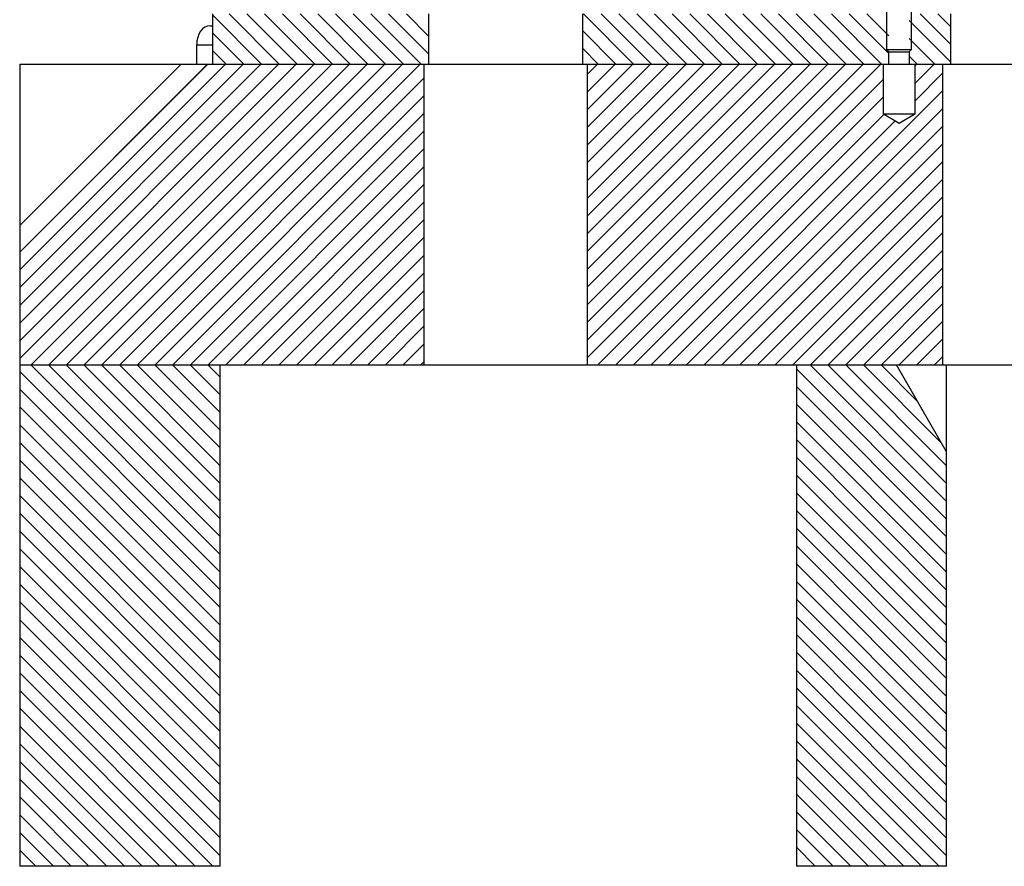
# Model space of a CAD drawing. Header units: inches. Extents: x 1772 to 2706, y -534 to -52.
# Tile 193 of 256: x 1873.63 to 1883.45, y -412.49 to -404.05. Entities that reach past the tile are written whole.
import ezdxf

# ---------------------------------------------------------------- set-up
doc = ezdxf.new("R2010")
doc.units = ezdxf.units.IN
doc.header["$LTSCALE"] = 0.5
doc.header["$MEASUREMENT"] = 0
doc.layers.add('SID-M-F', color=202, linetype='Continuous')
doc.layers.add('SID-M-S', color=105, linetype='Continuous')

msp = doc.modelspace()

# ---------------------------------------------------------------- linework, layer by layer
at = {"layer": 'SID-M-F', "linetype": 'Continuous'}
for p, q in [((1876.04248, -404.49078), (1875.55341, -404.00171)), ((1876.21925, -404.49078), (1875.71925, -403.99078)), ((1876.39603, -404.49078), (1875.89603, -403.99078)), ((1876.57281, -404.49078), (1876.07281, -403.99078)), ((1876.74958, -404.49078), (1876.24958, -403.99078)), ((1876.92636, -404.49078), (1876.42636, -403.99078)), ((1877.10314, -404.49078), (1876.60314, -403.99078)), ((1877.27991, -404.49078), (1876.77991, -403.99078)), ((1877.45669, -404.49078), (1876.95669, -403.99078)), ((1877.63347, -404.49078), (1877.13347, -403.99078)), ((1877.71278, -404.39332), (1877.31024, -403.99078)), ((1877.71278, -404.21655), (1877.48702, -403.99078)), ((1879.75479, -404.49078), (1879.25479, -403.99078)), ((1879.93156, -404.49078), (1879.43156, -403.99078)), ((1880.10834, -404.49078), (1879.60834, -403.99078)), ((1880.28512, -404.49078), (1879.78512, -403.99078)), ((1880.46189, -404.49078), (1879.96189, -403.99078)), ((1880.63867, -404.49078), (1880.13867, -403.99078)), ((1880.81545, -404.49078), (1880.31545, -403.99078)), ((1880.99222, -404.49078), (1880.49222, -403.99078)), ((1881.169, -404.49078), (1880.669, -403.99078)), ((1881.34578, -404.49078), (1880.84578, -403.99078)), ((1881.52255, -404.49078), (1881.02255, -403.99078)), ((1881.69933, -404.49078), (1881.19933, -403.99078)), ((1881.87611, -404.49078), (1881.37611, -403.99078)), ((1882.05288, -404.49078), (1881.55288, -403.99078)), ((1882.22966, -404.49078), (1881.72966, -403.99078)), ((1882.30291, -404.38725), (1881.90644, -403.99078)), ((1882.30291, -404.21048), (1882.08321, -403.99078)), ((1882.91903, -404.29627), (1882.61354, -403.99078)), ((1882.91903, -404.11949), (1882.79032, -403.99078)), ((1882.91903, -404.47305), (1882.50391, -404.05792)), ((1875.8657, -404.49078), (1875.55341, -404.17849)), ((1879.57801, -404.49078), (1879.24403, -404.15681)), ((1882.75999, -404.49078), (1882.50391, -404.2347)), ((1875.68892, -404.49078), (1875.55341, -404.35527)), ((1879.40123, -404.49078), (1879.24403, -404.33358)), ((1873.62841, -406.3671), (1875.50472, -404.49078)), ((1873.62841, -406.54388), (1875.6815, -404.49078)), ((1873.62841, -406.72065), (1875.85828, -404.49078)), ((1873.62841, -406.89743), (1876.03505, -404.49078)), ((1873.62841, -407.07421), (1876.21183, -404.49078)), ((1873.62841, -407.25098), (1876.38861, -404.49078)), ((1873.62841, -407.42776), (1876.56538, -404.49078)), ((1873.74216, -407.49078), (1876.74216, -404.49078)), ((1873.91894, -407.49078), (1876.91894, -404.49078)), ((1874.09571, -407.49078), (1877.09571, -404.49078)), ((1874.27249, -407.49078), (1877.27249, -404.49078)), ((1874.44927, -407.49078), (1877.44927, -404.49078)), ((1874.62604, -407.49078), (1877.62604, -404.49078)), ((1879.29091, -404.59369), (1879.39381, -404.49078)), ((1879.29091, -404.77046), (1879.57059, -404.49078)), ((1879.29091, -404.94724), (1879.74736, -404.49078)), ((1879.29091, -405.12402), (1879.92414, -404.49078)), ((1879.29091, -405.30079), (1880.10092, -404.49078)), ((1879.29091, -405.47757), (1880.27769, -404.49078)), ((1879.29091, -405.65435), (1880.45447, -404.49078)), ((1879.29091, -405.83112), (1880.63125, -404.49078)), ((1879.29091, -406.0079), (1880.80802, -404.49078)), ((1879.29091, -406.18468), (1880.9848, -404.49078)), ((1879.29091, -406.36145), (1881.16158, -404.49078)), ((1879.29091, -406.53823), (1881.33835, -404.49078)), ((1879.29091, -406.71501), (1881.51513, -404.49078)), ((1879.29091, -406.89179), (1881.69191, -404.49078)), ((1879.29091, -407.06856), (1881.86868, -404.49078)), ((1879.29091, -407.24534), (1882.04546, -404.49078)), ((1879.29091, -407.42212), (1882.22224, -404.49078)), ((1882.58321, -404.49078), (1882.50391, -404.41148)), ((1882.55966, -404.50692), (1882.57579, -404.49078)), ((1882.55966, -404.6837), (1882.75257, -404.49078)), ((1882.55966, -404.86047), (1882.84091, -404.57922)), ((1874.80282, -407.49078), (1877.66591, -404.6277)), ((1879.39901, -407.49078), (1882.24716, -404.64264)), ((1880.10612, -407.49078), (1882.84091, -404.756)), ((1874.9796, -407.49078), (1877.66591, -404.80447)), ((1879.57579, -407.49078), (1882.24716, -404.81942)), ((1875.15637, -407.49078), (1877.66591, -404.98125)), ((1879.75257, -407.49078), (1882.25054, -404.99282)), ((1880.2829, -407.49078), (1882.84091, -404.93278)), ((1879.92934, -407.49078), (1882.36096, -405.05917)), ((1875.33315, -407.49078), (1877.66591, -405.15803)), ((1880.45967, -407.49078), (1882.84091, -405.10955)), ((1880.63645, -407.49078), (1882.84091, -405.28633)), ((1875.50993, -407.49078), (1877.66591, -405.3348)), ((1880.81323, -407.49078), (1882.84091, -405.46311)), ((1875.6867, -407.49078), (1877.66591, -405.51158)), ((1880.99, -407.49078), (1882.84091, -405.63988)), ((1875.86348, -407.49078), (1877.66591, -405.68836)), ((1876.04026, -407.49078), (1877.66591, -405.86513)), ((1881.16678, -407.49078), (1882.84091, -405.81666)), ((1876.21703, -407.49078), (1877.66591, -406.04191)), ((1881.34356, -407.49078), (1882.84091, -405.99344)), ((1881.52033, -407.49078), (1882.84091, -406.17021)), ((1876.39381, -407.49078), (1877.66591, -406.21869)), ((1881.69711, -407.49078), (1882.84091, -406.34699)), ((1876.57059, -407.49078), (1877.66591, -406.39546)), ((1881.87389, -407.49078), (1882.84091, -406.52377)), ((1876.74736, -407.49078), (1877.66591, -406.57224)), ((1876.92414, -407.49078), (1877.66591, -406.74902)), ((1882.05066, -407.49078), (1882.84091, -406.70054)), ((1877.10092, -407.49078), (1877.66591, -406.92579)), ((1882.22744, -407.49078), (1882.84091, -406.87732)), ((1882.40422, -407.49078), (1882.84091, -407.0541)), ((1877.27769, -407.49078), (1877.66591, -407.10257)), ((1882.581, -407.49078), (1882.84091, -407.23087)), ((1877.45447, -407.49078), (1877.66591, -407.27935)), ((1882.75777, -407.49078), (1882.84091, -407.40765)), ((1875.62841, -409.38002), (1873.73918, -407.49078)), ((1875.62841, -409.20324), (1873.91595, -407.49078)), ((1875.62841, -409.02646), (1874.09273, -407.49078)), ((1875.62841, -408.84968), (1874.26951, -407.49078)), ((1875.62841, -408.67291), (1874.44628, -407.49078)), ((1875.62841, -408.49613), (1874.62306, -407.49078)), ((1875.62841, -408.31935), (1874.79984, -407.49078)), ((1875.62841, -408.14258), (1874.97661, -407.49078)), ((1875.62841, -407.9658), (1875.15339, -407.49078)), ((1875.62841, -407.78902), (1875.33017, -407.49078)), ((1875.62841, -407.61225), (1875.50694, -407.49078)), ((1877.63125, -407.49078), (1877.66591, -407.45612)), ((1882.87841, -409.02862), (1881.37841, -407.52862)), ((1882.87841, -408.85184), (1881.51735, -407.49078)), ((1882.87841, -408.67506), (1881.69413, -407.49078)), ((1882.87841, -408.49829), (1881.8709, -407.49078)), ((1882.83019, -408.27329), (1882.04768, -407.49078)), ((1882.58871, -407.85503), (1882.22446, -407.49078)), ((1875.62841, -409.55679), (1873.62841, -407.55679)), ((1875.62841, -409.73357), (1873.62841, -407.73357)), ((1882.87841, -409.20539), (1881.37841, -407.70539)), ((1875.62841, -409.91035), (1873.62841, -407.91035)), ((1882.87841, -409.38217), (1881.37841, -407.88217)), ((1875.62841, -410.08712), (1873.62841, -408.08712)), ((1882.87841, -409.55895), (1881.37841, -408.05895)), ((1882.87841, -409.73572), (1881.37841, -408.23572)), ((1875.62841, -410.2639), (1873.62841, -408.2639)), ((1882.87841, -409.9125), (1881.37841, -408.4125)), ((1875.62841, -410.44068), (1873.62841, -408.44068)), ((1875.62841, -410.61745), (1873.62841, -408.61745)), ((1882.87841, -410.08928), (1881.37841, -408.58928)), ((1875.62841, -410.79423), (1873.62841, -408.79423)), ((1882.87841, -410.26605), (1881.37841, -408.76605)), ((1875.62841, -410.97101), (1873.62841, -408.97101)), ((1882.87841, -410.44283), (1881.37841, -408.94283)), ((1882.87841, -410.61961), (1881.37841, -409.11961)), ((1875.62841, -411.14778), (1873.62841, -409.14778)), ((1882.87841, -410.79638), (1881.37841, -409.29638)), ((1875.62841, -411.32456), (1873.62841, -409.32456)), ((1875.62841, -411.50134), (1873.62841, -409.50134)), ((1882.87841, -410.97316), (1881.37841, -409.47316)), ((1875.62841, -411.67811), (1873.62841, -409.67811)), ((1882.87841, -411.14994), (1881.37841, -409.64994)), ((1875.62841, -411.85489), (1873.62841, -409.85489)), ((1882.87841, -411.32671), (1881.37841, -409.82671)), ((1882.87841, -411.50349), (1881.37841, -410.00349)), ((1875.62841, -412.03167), (1873.62841, -410.03167)), ((1882.87841, -411.68027), (1881.37841, -410.18027)), ((1875.62841, -412.20844), (1873.62841, -410.20844)), ((1875.62841, -412.38522), (1873.62841, -410.38522)), ((1882.87841, -411.85704), (1881.37841, -410.35704)), ((1875.5572, -412.49078), (1873.62841, -410.562)), ((1882.87841, -412.03382), (1881.37841, -410.53382)), ((1875.38042, -412.49078), (1873.62841, -410.73877)), ((1882.87841, -412.2106), (1881.37841, -410.7106)), ((1882.87841, -412.38737), (1881.37841, -410.88737)), ((1875.20364, -412.49078), (1873.62841, -410.91555)), ((1882.80504, -412.49078), (1881.37841, -411.06415)), ((1875.02687, -412.49078), (1873.62841, -411.09233)), ((1874.85009, -412.49078), (1873.62841, -411.2691)), ((1882.62826, -412.49078), (1881.37841, -411.24093)), ((1874.67331, -412.49078), (1873.62841, -411.44588)), ((1882.45149, -412.49078), (1881.37841, -411.4177)), ((1874.49654, -412.49078), (1873.62841, -411.62266)), ((1882.27471, -412.49078), (1881.37841, -411.59448)), ((1882.09793, -412.49078), (1881.37841, -411.77126)), ((1874.31976, -412.49078), (1873.62841, -411.79943)), ((1881.92116, -412.49078), (1881.37841, -411.94803)), ((1874.14298, -412.49078), (1873.62841, -411.97621)), ((1873.9662, -412.49078), (1873.62841, -412.15299)), ((1881.74438, -412.49078), (1881.37841, -412.12481)), ((1873.78943, -412.49078), (1873.62841, -412.32976)), ((1881.5676, -412.49078), (1881.37841, -412.30159)), ((1881.39083, -412.49078), (1881.37841, -412.47836))]:
    msp.add_line(p, q, dxfattribs=at)
at = {"layer": 'SID-M-S'}
for p, q in [((1882.27841, -403.3801), (1882.27841, -404.34628)), ((1882.52841, -404.34628), (1882.52841, -403.3801)), ((1875.55341, -403.99078), (1875.55341, -404.49078)), ((1877.71278, -404.49078), (1877.71278, -403.99078)), ((1879.24403, -403.99078), (1879.24403, -404.49078)), ((1882.91903, -404.49078), (1882.91903, -403.99078)), ((1875.50219, -404.11242), (1875.47712, -404.12317)), ((1875.52826, -404.10878), (1875.50219, -404.11242)), ((1875.52826, -404.10878), (1875.55341, -404.10878)), ((1875.41714, -404.19278), (1875.40479, -404.22546)), ((1875.43376, -404.16414), (1875.41714, -404.19278)), ((1875.45401, -404.14064), (1875.43376, -404.16414)), ((1875.47712, -404.12317), (1875.45401, -404.14064)), ((1875.39719, -404.26091), (1875.39462, -404.29778)), ((1875.39462, -404.49078), (1875.39462, -404.29778)), ((1875.39462, -404.29778), (1875.55341, -404.29778)), ((1875.40479, -404.22546), (1875.39719, -404.26091)), ((1882.27841, -404.34628), (1882.30291, -404.37078)), ((1882.27841, -404.34628), (1882.52841, -404.34628)), ((1882.30291, -404.49078), (1882.30291, -404.37078)), ((1882.30291, -404.37078), (1882.50391, -404.37078)), ((1882.50391, -404.37078), (1882.52841, -404.34628)), ((1882.50391, -404.37078), (1882.50391, -404.49078)), ((1873.62841, -404.49078), (1873.62841, -412.49078)), ((1875.50341, -404.49078), (1873.62841, -406.36578)), ((1873.62841, -406.10062), (1875.23824, -404.49078)), ((1873.62841, -404.49078), (1890.16591, -404.49078)), ((1877.66591, -407.49078), (1877.66591, -404.49078)), ((1879.29091, -404.49078), (1879.29091, -407.49078)), ((1882.24716, -404.99078), (1882.24716, -404.49078)), ((1882.55966, -404.49078), (1882.55966, -404.99078)), ((1882.84091, -407.49078), (1882.84091, -404.49078)), ((1882.40341, -405.08467), (1882.24716, -404.99078)), ((1882.55966, -404.99078), (1882.24716, -404.99078)), ((1882.55966, -404.99078), (1882.40341, -405.08467)), ((1873.62841, -407.49078), (1919.12841, -407.49078)), ((1875.62841, -412.49078), (1875.62841, -407.49078)), ((1881.37841, -407.49078), (1881.37841, -412.49078)), ((1882.87841, -408.35681), (1882.37841, -407.49078)), ((1882.87841, -412.49078), (1882.87841, -407.49078)), ((1875.62841, -412.49078), (1873.62841, -412.49078)), ((1882.87841, -412.49078), (1881.37841, -412.49078))]:
    msp.add_line(p, q, dxfattribs=at)

doc.saveas('drawing.dxf')
